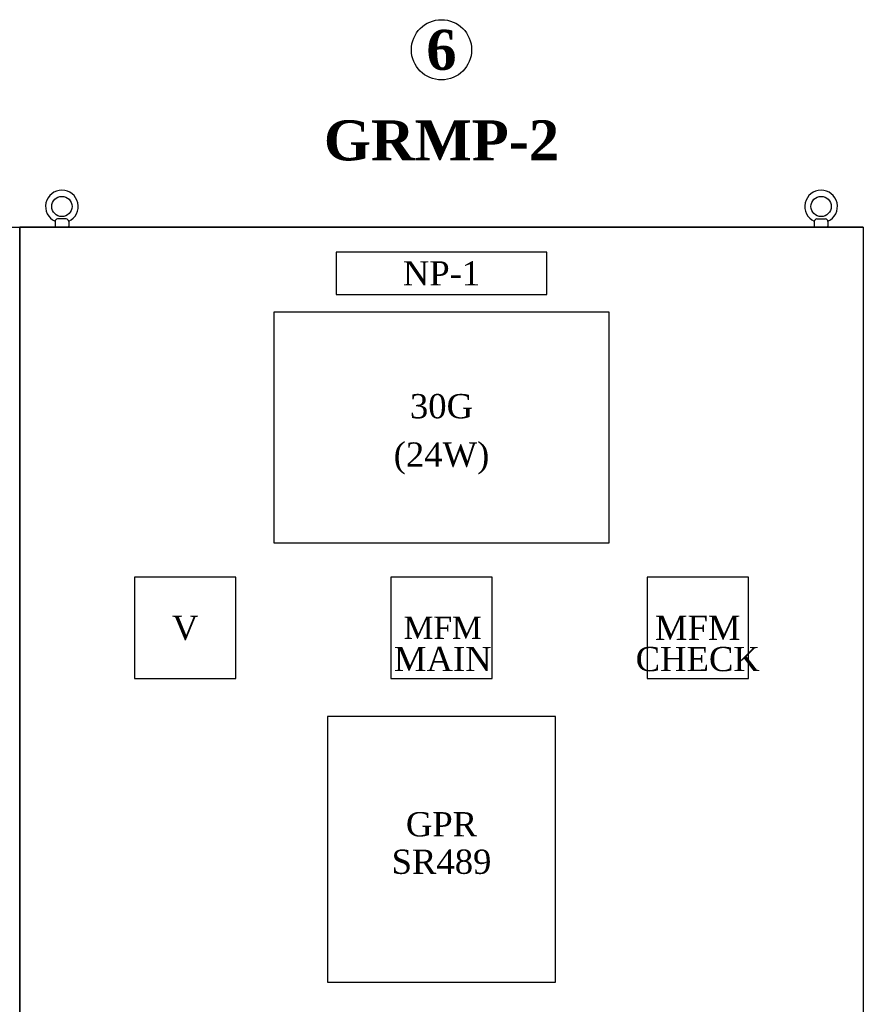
# Model space of a CAD drawing. Header units: millimetres. Extents: x -258 to 424, y -2156 to -1905.
# Tile 10 of 14: x 122 to 202, y -1998 to -1905. Entities that reach past the tile are written whole.
import ezdxf
from ezdxf.enums import TextEntityAlignment as Align

# ---------------------------------------------------------------- set-up
doc = ezdxf.new("R2010")
doc.units = ezdxf.units.MM
doc.styles.add('ROMANS', font='times.ttf')
doc.styles.add('ROMANT', font='timesbd.ttf')

msp = doc.modelspace()

# ---------------------------------------------------------------- linework, layer by layer
for p, q in [((125.925, -1923.553), (125.125, -1923.553)), ((125.925, -1923.553), (125.125, -1923.553)), ((197.125, -1923.553), (197.925, -1923.553)), ((197.125, -1923.553), (197.925, -1923.553)), ((201.525, -1924.325), (121.525, -1924.325)), ((124.875, -1923.803), (124.875, -1924.245)), ((124.875, -1923.803), (124.875, -1924.245)), ((126.095, -1924.325), (124.955, -1924.325)), ((126.095, -1924.325), (124.955, -1924.325)), ((126.175, -1923.803), (126.175, -1924.245)), ((126.175, -1923.803), (126.175, -1924.245)), ((196.875, -1923.803), (196.875, -1924.245)), ((196.875, -1923.803), (196.875, -1924.245)), ((196.955, -1924.325), (198.095, -1924.325)), ((196.955, -1924.325), (198.095, -1924.325)), ((198.175, -1923.803), (198.175, -1924.245)), ((198.175, -1923.803), (198.175, -1924.245))]:
    msp.add_line(p, q)
for points in [[(121.525, -2144.325), (41.525, -2144.325), (41.525, -1924.325), (121.525, -1924.325)], [(201.525, -2144.325), (121.525, -2144.325), (121.525, -1924.325), (201.525, -1924.325)], [(145.625, -1954.275), (177.425, -1954.275), (177.425, -1932.375), (145.625, -1932.375)], [(132.425, -1967.125), (142.025, -1967.125), (142.025, -1957.525), (132.425, -1957.525)], [(156.725, -1967.125), (166.325, -1967.125), (166.325, -1957.525), (156.725, -1957.525)], [(181.025, -1967.125), (190.625, -1967.125), (190.625, -1957.525), (181.025, -1957.525)], [(150.725, -1995.925), (172.325, -1995.925), (172.325, -1970.725), (150.725, -1970.725)]]:
    msp.add_lwpolyline(points, close=True)
at = {"color": 3}
msp.add_lwpolyline([(151.525, -1926.708), (151.525, -1930.708), (171.525, -1930.708), (171.525, -1926.708)], close=True, dxfattribs=at)
msp.add_lwpolyline([(151.525, -1926.708), (151.525, -1930.708), (171.525, -1930.708), (171.525, -1926.708)], close=True, dxfattribs=at)
at = {"color": 3, "lineweight": 9}
msp.add_lwpolyline([(151.525, -1926.708), (151.525, -1930.708), (171.525, -1930.708), (171.525, -1926.708)], close=True, dxfattribs=at)
msp.add_lwpolyline([(151.525, -1926.708), (151.525, -1930.708), (171.525, -1930.708), (171.525, -1926.708)], close=True, dxfattribs=at)
for centre, radius in [((161.525, -1907.508), 2.856), ((125.525, -1922.368), 0.962), ((125.525, -1922.368), 0.962), ((197.525, -1922.368), 0.962), ((197.525, -1922.368), 0.962)]:
    msp.add_circle(centre, radius)
for centre, radius, start, end in [((125.525, -1922.368), 1.543, 294.92032, 245.07968), ((125.525, -1922.368), 1.543, 294.92032, 245.07968), ((197.525, -1922.368), 1.543, 294.92032, 245.07968), ((197.525, -1922.368), 1.543, 294.92032, 245.07968), ((125.125, -1923.803), 0.25, 90, 180), ((125.125, -1923.803), 0.25, 90, 180), ((125.925, -1923.803), 0.25, 0, 90), ((125.925, -1923.803), 0.25, 0, 90), ((197.125, -1923.803), 0.25, 90, 180), ((197.125, -1923.803), 0.25, 90, 180), ((197.925, -1923.803), 0.25, 0, 90), ((197.925, -1923.803), 0.25, 0, 90), ((124.955, -1924.245), 0.08, 180, 270), ((124.955, -1924.245), 0.08, 180, 270), ((126.095, -1924.245), 0.08, 270, 0), ((126.095, -1924.245), 0.08, 270, 0), ((196.955, -1924.245), 0.08, 180, 270), ((196.955, -1924.245), 0.08, 180, 270), ((198.095, -1924.245), 0.08, 270, 0), ((198.095, -1924.245), 0.08, 270, 0)]:
    msp.add_arc(centre, radius, start, end)

# ---------------------------------------------------------------- texts
for s, height, style, p in [('6', 3.8, 'ROMANT', (161.525, -1907.508)), ('GRMP-2', 3.8, 'ROMANT', (161.525, -1916.093)), ('NP-1', 2.3, 'ROMANS', (161.525, -1928.708)), ('30G', 2.3, 'ROMANS', (161.525, -1941.306)), ('(24W)', 2.3, 'ROMANS', (161.525, -1945.894)), ('V', 2.3, 'ROMANS', (137.225, -1962.325)), ('MFM', 2.1, 'ROMANS', (161.643, -1962.325)), ('MFM', 2.3, 'ROMANS', (185.825, -1962.325)), ('MAIN', 2.3, 'ROMANS', (161.643, -1965.286)), ('CHECK', 2.3, 'ROMANS', (185.825, -1965.286)), ('GPR', 2.3, 'ROMANS', (161.525, -1980.956)), ('SR489', 2.3, 'ROMANS', (161.525, -1984.51))]:
    msp.add_text(s, height=height, dxfattribs=dict(style=style)).set_placement(p, align=Align.MIDDLE_CENTER)

doc.saveas('drawing.dxf')
